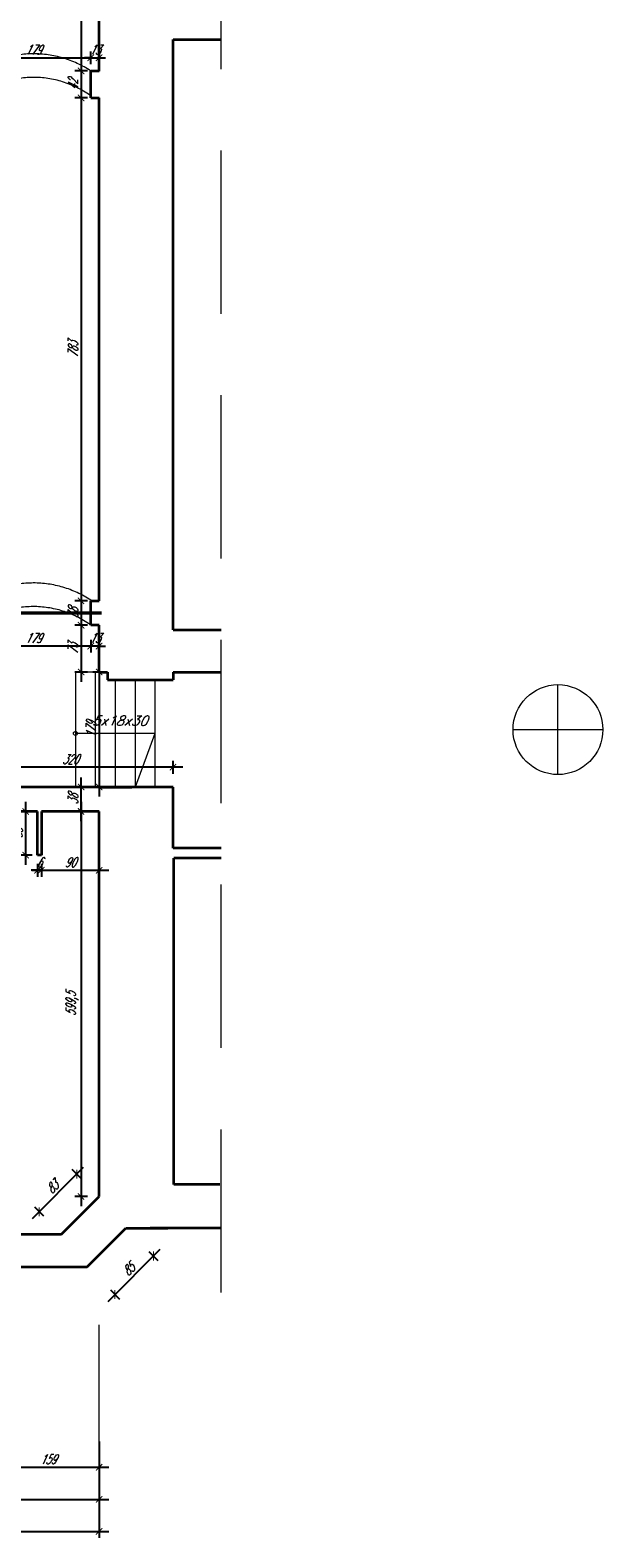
# Model space of a CAD drawing. Header units: millimetres. Extents: x 402 to 79005, y -7782 to 89952.
# Tile 129 of 256: x 27564 to 28456, y 20729 to 23076. Entities that reach past the tile are written whole.
import ezdxf

# ---------------------------------------------------------------- set-up
doc = ezdxf.new("R2010")
doc.units = ezdxf.units.MM
doc.header["$LTSCALE"] = 10
doc.linetypes.add('ACAD_ISO12W100', pattern=[21, 12, -3, 0, -3, 0, -3])
doc.linetypes.add('DASHED', pattern=[19.05, 12.7, -6.35])
doc.layers.get('0').update_dxf_attribs({"lineweight": 0})
doc.layers.get('Defpoints').update_dxf_attribs({"color": 253})
for name, color, linetype, lineweight in [('01 parter - ściany', 253, 'Continuous', 35), ('03-02_schody', 253, 'Continuous', 5), ('04-2_nad', 253, 'DASHED', 5), ('05-01_wymiary', 253, 'Continuous', 5), ('05-03_opis', 253, 'Continuous', 5)]:
    doc.layers.add(name, color=color, linetype=linetype, lineweight=lineweight)
doc.styles.add('ariel_wym', font='simplex.shx', dxfattribs={"width": 0.65, "oblique": 25})
doc.dimstyles.new('ariel 50', dxfattribs={"dimtxt": 15, "dimasz": 10, "dimexe": 10, "dimexo": 0, "dimgap": 5, "dimtad": 1, "dimdec": 1, "dimrnd": 0.5, "dimtxsty": 'ariel_wym', "dimblk": 'ARCHTICK', "dimcen": 2.5, "dimdle": 15, "dimazin": 0, "dimtfac": 1, "dimtdec": 1, "dimtix": 1, "dimtmove": 0, "dimatfit": 3, "dimldrblk": 'DOT', "dimfxl": 0, "dimarcsym": 0})
doc.dimstyles.new('ariel 50 wnętrze', dxfattribs={"dimtxt": 15, "dimasz": 10, "dimexe": 10, "dimexo": 0, "dimgap": 5, "dimtad": 1, "dimdec": 1, "dimrnd": 0.5, "dimtxsty": 'ariel_wym', "dimblk": 'ARCHTICK', "dimcen": 2.5, "dimdle": 15, "dimazin": 0, "dimtfac": 1, "dimtdec": 1, "dimtix": 1, "dimtmove": 0, "dimatfit": 3, "dimldrblk": 'DOT', "dimfxl": 0, "dimarcsym": 0})

# ---------------------------------------------------------------- blocks, each defined once
blk = doc.blocks.new('_ArchTick')
at = {"color": 0, "linetype": 'ByBlock', "const_width": 0.15}
blk.add_lwpolyline([(-0.5, -0.5), (0.5, 0.5)], dxfattribs=at)
blk = doc.blocks.new('*D2058')
at = {"layer": '05-01_wymiary', "color": 0, "lineweight": -2}
for p, q in [((27512, 20878.6), (27512, 20828.6)), ((27671, 20878.6), (27671, 20828.6)), ((27497, 20838.6), (27686, 20838.6))]:
    blk.add_line(p, q, dxfattribs=at)
at = {"layer": 'Defpoints', "color": 0}
for p in [(27671, 21260.2), (27512, 21201.7), (27671, 20838.6)]:
    blk.add_point(p, dxfattribs=at)
at = {"layer": '05-01_wymiary', "color": 0, "lineweight": -2, "xscale": 10, "yscale": 10, "zscale": 10, "rotation": 180}
blk.add_blockref('_ArchTick', (27512, 20838.6), dxfattribs=at)
at = {"layer": '05-01_wymiary', "color": 0, "lineweight": -2, "xscale": 10, "yscale": 10, "zscale": 10}
blk.add_blockref('_ArchTick', (27671, 20838.6), dxfattribs=at)
at = {"layer": '05-01_wymiary', "color": 0, "insert": (27591.5, 20851.1), "char_height": 15, "attachment_point": 5, "style": 'ariel_wym'}
blk.add_mtext('159', dxfattribs=at)
blk = doc.blocks.new('_Dot')
at = {"color": 0, "linetype": 'ByBlock', "lineweight": -2}
blk.add_line((-0.5, 0), (-1, 0), dxfattribs=at)
at = {"color": 0, "linetype": 'ByBlock', "const_width": 0.5}
blk.add_lwpolyline([(-0.25, 0, 1), (0.25, 0, 1)], format="xyb", close=True, dxfattribs=at)
blk = doc.blocks.new('*D2076')
at = {"layer": '05-01_wymiary', "color": 0, "lineweight": -2}
for p, q in [((27182, 20828.6), (27182, 20778.6)), ((27671, 20828.6), (27671, 20778.6)), ((27167, 20788.6), (27686, 20788.6))]:
    blk.add_line(p, q, dxfattribs=at)
at = {"layer": 'Defpoints', "color": 0}
for p in [(27671, 21260.2), (27182, 21201.7), (27671, 20788.6)]:
    blk.add_point(p, dxfattribs=at)
at = {"layer": '05-01_wymiary', "color": 0, "lineweight": -2, "xscale": 10, "yscale": 10, "zscale": 10, "rotation": 180}
blk.add_blockref('_ArchTick', (27182, 20788.6), dxfattribs=at)
at = {"layer": '05-01_wymiary', "color": 0, "lineweight": -2, "xscale": 10, "yscale": 10, "zscale": 10}
blk.add_blockref('_ArchTick', (27671, 20788.6), dxfattribs=at)
at = {"layer": '05-01_wymiary', "color": 0, "insert": (27426.5, 20801.1), "char_height": 15, "attachment_point": 5, "style": 'ariel_wym'}
blk.add_mtext('489', dxfattribs=at)
blk = doc.blocks.new('*D2077')
at = {"layer": '05-01_wymiary', "color": 0, "lineweight": -2}
for p, q in [((22097.5, 20778.6), (22097.5, 20728.6)), ((27671, 20778.6), (27671, 20728.6)), ((22082.5, 20738.6), (27686, 20738.6))]:
    blk.add_line(p, q, dxfattribs=at)
at = {"layer": 'Defpoints', "color": 0}
for p in [(22097.5, 21282.8), (27671, 21282.8), (27671, 20738.6)]:
    blk.add_point(p, dxfattribs=at)
at = {"layer": '05-01_wymiary', "color": 0, "lineweight": -2, "xscale": 10, "yscale": 10, "zscale": 10, "rotation": 180}
blk.add_blockref('_ArchTick', (22097.5, 20738.6), dxfattribs=at)
at = {"layer": '05-01_wymiary', "color": 0, "lineweight": -2, "xscale": 10, "yscale": 10, "zscale": 10}
blk.add_blockref('_ArchTick', (27671, 20738.6), dxfattribs=at)
at = {"layer": '05-01_wymiary', "color": 0, "insert": (24884.2, 20752.6), "char_height": 15, "attachment_point": 5, "style": 'ariel_wym'}
blk.add_mtext('5573,5', dxfattribs=at)
blk = doc.blocks.new('*D2421')
at = {"layer": '05-01_wymiary', "color": 0, "lineweight": -2}
for p, q in [((27642.9, 23994.6), (27642.9, 22997.6)), ((27652.9, 23979.6), (27632.9, 23979.6)), ((27652.9, 23012.6), (27632.9, 23012.6))]:
    blk.add_line(p, q, dxfattribs=at)
at = {"layer": 'Defpoints', "color": 0}
for p in [(27657.1, 23979.6), (27642.9, 23012.6), (27658, 23012.6)]:
    blk.add_point(p, dxfattribs=at)
at = {"layer": '05-01_wymiary', "color": 0, "lineweight": -2, "xscale": 10, "yscale": 10, "zscale": 10}
for p, rotation in [((27642.9, 23979.6), 90), ((27642.9, 23012.6), 270)]:
    blk.add_blockref('_ArchTick', p, dxfattribs=dict(at, rotation=rotation))
at = {"layer": '05-01_wymiary', "color": 0, "insert": (27630.4, 23496.1), "char_height": 15, "attachment_point": 5, "rotation": 90, "style": 'ariel_wym'}
blk.add_mtext('967', dxfattribs=at)
blk = doc.blocks.new('*D2422')
at = {"layer": '05-01_wymiary', "color": 0, "lineweight": -2}
for p, q in [((27652.9, 23012.6), (27632.9, 23012.6)), ((27642.9, 23027.6), (27642.9, 22955.6)), ((27652.9, 22970.6), (27632.9, 22970.6))]:
    blk.add_line(p, q, dxfattribs=at)
at = {"layer": 'Defpoints', "color": 0}
for p in [(27658, 23012.6), (27642.9, 22970.6), (27658, 22970.6)]:
    blk.add_point(p, dxfattribs=at)
at = {"layer": '05-01_wymiary', "color": 0, "lineweight": -2, "xscale": 10, "yscale": 10, "zscale": 10}
for p, rotation in [((27642.9, 23012.6), 90), ((27642.9, 22970.6), 270)]:
    blk.add_blockref('_ArchTick', p, dxfattribs=dict(at, rotation=rotation))
at = {"layer": '05-01_wymiary', "color": 0, "insert": (27630.4, 22991.6), "char_height": 15, "attachment_point": 5, "rotation": 90, "style": 'ariel_wym'}
blk.add_mtext('42', dxfattribs=at)
blk = doc.blocks.new('*D2423')
at = {"layer": '05-01_wymiary', "color": 0, "lineweight": -2}
for p, q in [((27642.9, 22985.6), (27642.9, 22172.7)), ((27652.9, 22970.6), (27632.9, 22970.6)), ((27652.9, 22187.7), (27632.9, 22187.7))]:
    blk.add_line(p, q, dxfattribs=at)
at = {"layer": 'Defpoints', "color": 0}
for p in [(27658, 22970.6), (27642.9, 22187.7), (27658, 22187.7)]:
    blk.add_point(p, dxfattribs=at)
at = {"layer": '05-01_wymiary', "color": 0, "lineweight": -2, "xscale": 10, "yscale": 10, "zscale": 10}
for p, rotation in [((27642.9, 22970.6), 90), ((27642.9, 22187.7), 270)]:
    blk.add_blockref('_ArchTick', p, dxfattribs=dict(at, rotation=rotation))
at = {"layer": '05-01_wymiary', "color": 0, "insert": (27630.4, 22579.1), "char_height": 15, "attachment_point": 5, "rotation": 90, "style": 'ariel_wym'}
blk.add_mtext('783', dxfattribs=at)
blk = doc.blocks.new('*D2424')
at = {"layer": '05-01_wymiary', "color": 0, "lineweight": -2}
for p, q in [((27652.9, 22187.7), (27632.9, 22187.7)), ((27642.9, 22202.7), (27642.9, 22134.7)), ((27652.9, 22149.7), (27632.9, 22149.7))]:
    blk.add_line(p, q, dxfattribs=at)
at = {"layer": 'Defpoints', "color": 0}
for p in [(27658, 22187.7), (27642.9, 22149.7), (27658, 22149.7)]:
    blk.add_point(p, dxfattribs=at)
at = {"layer": '05-01_wymiary', "color": 0, "lineweight": -2, "xscale": 10, "yscale": 10, "zscale": 10}
for p, rotation in [((27642.9, 22187.7), 90), ((27642.9, 22149.7), 270)]:
    blk.add_blockref('_ArchTick', p, dxfattribs=dict(at, rotation=rotation))
at = {"layer": '05-01_wymiary', "color": 0, "insert": (27630.4, 22168.7), "char_height": 15, "attachment_point": 5, "rotation": 90, "style": 'ariel_wym'}
blk.add_mtext('38', dxfattribs=at)
blk = doc.blocks.new('*D2425')
at = {"layer": '05-01_wymiary', "color": 0, "lineweight": -2}
for p, q in [((27642.9, 22164.7), (27642.9, 22061.7)), ((27652.9, 22149.7), (27632.9, 22149.7)), ((27652.9, 22076.7), (27632.9, 22076.7))]:
    blk.add_line(p, q, dxfattribs=at)
at = {"layer": 'Defpoints', "color": 0}
for p in [(27658, 22149.7), (27642.9, 22076.7), (27671, 22076.7)]:
    blk.add_point(p, dxfattribs=at)
at = {"layer": '05-01_wymiary', "color": 0, "lineweight": -2, "xscale": 10, "yscale": 10, "zscale": 10}
for p, rotation in [((27642.9, 22149.7), 90), ((27642.9, 22076.7), 270)]:
    blk.add_blockref('_ArchTick', p, dxfattribs=dict(at, rotation=rotation))
at = {"layer": '05-01_wymiary', "color": 0, "insert": (27630.4, 22113.2), "char_height": 15, "attachment_point": 5, "rotation": 90, "style": 'ariel_wym'}
blk.add_mtext('73', dxfattribs=at)
blk = doc.blocks.new('*D2426')
at = {"layer": '05-01_wymiary', "color": 0, "lineweight": -2}
for p, q in [((27671, 22091.7), (27671, 21882.7)), ((27671, 22076.7), (27661, 22076.7)), ((27671, 21897.7), (27661, 21897.7))]:
    blk.add_line(p, q, dxfattribs=at)
at = {"layer": 'Defpoints', "color": 0}
for p in [(27671, 22076.7), (27671, 21897.7), (27671, 21897.7)]:
    blk.add_point(p, dxfattribs=at)
at = {"layer": '05-01_wymiary', "color": 0, "lineweight": -2, "xscale": 10, "yscale": 10, "zscale": 10}
for p, rotation in [((27671, 22076.7), 90), ((27671, 21897.7), 270)]:
    blk.add_blockref('_ArchTick', p, dxfattribs=dict(at, rotation=rotation))
at = {"layer": '05-01_wymiary', "color": 0, "insert": (27658.5, 21987.2), "char_height": 15, "attachment_point": 5, "rotation": 90, "style": 'ariel_wym'}
blk.add_mtext('179', dxfattribs=at)
blk = doc.blocks.new('*D2427')
at = {"layer": '05-01_wymiary', "color": 0, "lineweight": -2}
for p, q in [((27801.2, 21928.5), (27451, 21928.5)), ((27466, 21918.5), (27466, 21938.5)), ((27786.2, 21918.5), (27786.2, 21938.5))]:
    blk.add_line(p, q, dxfattribs=at)
at = {"layer": 'Defpoints', "color": 0}
for p in [(27466, 21928.5), (27466, 21897.7), (27786.2, 21897.7)]:
    blk.add_point(p, dxfattribs=at)
at = {"layer": '05-01_wymiary', "color": 0, "lineweight": -2, "xscale": 10, "yscale": 10, "zscale": 10, "rotation": 180}
blk.add_blockref('_ArchTick', (27466, 21928.5), dxfattribs=at)
at = {"layer": '05-01_wymiary', "color": 0, "lineweight": -2, "xscale": 10, "yscale": 10, "zscale": 10}
blk.add_blockref('_ArchTick', (27786.2, 21928.5), dxfattribs=at)
at = {"layer": '05-01_wymiary', "color": 0, "insert": (27626.1, 21941), "char_height": 15, "attachment_point": 5, "style": 'ariel_wym'}
blk.add_mtext('320', dxfattribs=at)
blk = doc.blocks.new('*D2430')
at = {"layer": '05-01_wymiary', "color": 0, "lineweight": -2}
for p, q in [((27658, 22117.1), (27648, 22117.1)), ((27658, 22127.1), (27658, 22107.1)), ((27671, 22117.1), (27658, 22117.1)), ((27671, 22127.1), (27671, 22107.1)), ((27671, 22117.1), (27681, 22117.1))]:
    blk.add_line(p, q, dxfattribs=at)
at = {"layer": 'Defpoints', "color": 0}
for p in [(27658, 22149.2), (27671, 22149.2), (27658, 22117.1)]:
    blk.add_point(p, dxfattribs=at)
at = {"layer": '05-01_wymiary', "color": 0, "lineweight": -2, "xscale": 10, "yscale": 10, "zscale": 10}
blk.add_blockref('_ArchTick', (27658, 22117.1), dxfattribs=at)
at = {"layer": '05-01_wymiary', "color": 0, "lineweight": -2, "xscale": 10, "yscale": 10, "zscale": 10, "rotation": 180}
blk.add_blockref('_ArchTick', (27671, 22117.1), dxfattribs=at)
at = {"layer": '05-01_wymiary', "color": 0, "insert": (27664.5, 22129.6), "char_height": 15, "attachment_point": 5, "style": 'ariel_wym'}
blk.add_mtext('13', dxfattribs=at)
blk = doc.blocks.new('*D2431')
at = {"layer": '05-01_wymiary', "color": 0, "lineweight": -2}
for p, q in [((27673, 22117.1), (27464, 22117.1)), ((27479, 22127.1), (27479, 22107.1)), ((27658, 22127.1), (27658, 22107.1))]:
    blk.add_line(p, q, dxfattribs=at)
at = {"layer": 'Defpoints', "color": 0}
for p in [(27479, 22149.2), (27658, 22149.2), (27479, 22117.1)]:
    blk.add_point(p, dxfattribs=at)
at = {"layer": '05-01_wymiary', "color": 0, "lineweight": -2, "xscale": 10, "yscale": 10, "zscale": 10, "rotation": 180}
blk.add_blockref('_ArchTick', (27479, 22117.1), dxfattribs=at)
at = {"layer": '05-01_wymiary', "color": 0, "lineweight": -2, "xscale": 10, "yscale": 10, "zscale": 10}
blk.add_blockref('_ArchTick', (27658, 22117.1), dxfattribs=at)
at = {"layer": '05-01_wymiary', "color": 0, "insert": (27568.5, 22129.6), "char_height": 15, "attachment_point": 5, "style": 'ariel_wym'}
blk.add_mtext('179', dxfattribs=at)
blk = doc.blocks.new('*D2486')
at = {"layer": '05-01_wymiary', "color": 0, "lineweight": -2}
for p, q in [((27652.9, 21859.7), (27632.9, 21859.7)), ((27642.9, 21874.7), (27642.9, 21245.2)), ((27652.9, 21260.2), (27632.9, 21260.2))]:
    blk.add_line(p, q, dxfattribs=at)
at = {"layer": 'Defpoints', "color": 0}
for p in [(27671, 21859.7), (27642.9, 21260.2), (27671, 21260.2)]:
    blk.add_point(p, dxfattribs=at)
at = {"layer": '05-01_wymiary', "color": 0, "lineweight": -2, "xscale": 10, "yscale": 10, "zscale": 10}
for p, rotation in [((27642.9, 21859.7), 90), ((27642.9, 21260.2), 270)]:
    blk.add_blockref('_ArchTick', p, dxfattribs=dict(at, rotation=rotation))
at = {"layer": '05-01_wymiary', "color": 0, "insert": (27629, 21560), "char_height": 15, "attachment_point": 5, "rotation": 90, "style": 'ariel_wym'}
blk.add_mtext('599,5', dxfattribs=at)
blk = doc.blocks.new('*D2487')
at = {"layer": '05-01_wymiary', "color": 0, "lineweight": -2}
for p, q in [((27567.1, 21225.8), (27646.9, 21305.6)), ((27643.3, 21287.9), (27629.2, 21302.1)), ((27584.8, 21229.4), (27570.6, 21243.5))]:
    blk.add_line(p, q, dxfattribs=at)
at = {"layer": 'Defpoints', "color": 0}
for p in [(27636.2, 21295), (27671, 21260.2), (27612.5, 21201.7)]:
    blk.add_point(p, dxfattribs=at)
at = {"layer": '05-01_wymiary', "color": 0, "lineweight": -2, "xscale": 10, "yscale": 10, "zscale": 10}
for p, rotation in [((27636.2, 21295), 44.99999999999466), ((27577.7, 21236.4), 224.9999999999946)]:
    blk.add_blockref('_ArchTick', p, dxfattribs=dict(at, rotation=rotation))
at = {"layer": '05-01_wymiary', "color": 0, "insert": (27598.1, 21274.5), "char_height": 15, "attachment_point": 5, "rotation": 45, "style": 'ariel_wym'}
blk.add_mtext('83', dxfattribs=at)
blk = doc.blocks.new('*D2489')
at = {"layer": '05-01_wymiary', "color": 0, "lineweight": -2}
for p, q in [((27642.9, 21844.7), (27642.9, 21912.7)), ((27642.9, 21897.7), (27632.9, 21897.7)), ((27652.9, 21859.7), (27632.9, 21859.7))]:
    blk.add_line(p, q, dxfattribs=at)
at = {"layer": 'Defpoints', "color": 0}
for p in [(27642.9, 21897.7), (27642.9, 21897.7), (27671, 21859.7)]:
    blk.add_point(p, dxfattribs=at)
at = {"layer": '05-01_wymiary', "color": 0, "lineweight": -2, "xscale": 10, "yscale": 10, "zscale": 10}
for p, rotation in [((27642.9, 21897.7), 90), ((27642.9, 21859.7), 270)]:
    blk.add_blockref('_ArchTick', p, dxfattribs=dict(at, rotation=rotation))
at = {"layer": '05-01_wymiary', "color": 0, "insert": (27630.4, 21878.7), "char_height": 15, "attachment_point": 5, "rotation": 90, "style": 'ariel_wym'}
blk.add_mtext('38', dxfattribs=at)
blk = doc.blocks.new('*D2495')
at = {"layer": '05-01_wymiary', "color": 0, "lineweight": -2}
for p, q in [((27685.1, 21096.9), (27766.3, 21178.1)), ((27748.6, 21174.6), (27762.7, 21160.5)), ((27688.6, 21114.6), (27702.7, 21100.5))]:
    blk.add_line(p, q, dxfattribs=at)
at = {"layer": 'Defpoints', "color": 0}
for p in [(27712.5, 21210.7), (27755.7, 21167.5), (27652.5, 21150.7)]:
    blk.add_point(p, dxfattribs=at)
at = {"layer": '05-01_wymiary', "color": 0, "lineweight": -2, "xscale": 10, "yscale": 10, "zscale": 10}
for p, rotation in [((27755.7, 21167.5), 45), ((27695.7, 21107.5), 225)]:
    blk.add_blockref('_ArchTick', p, dxfattribs=dict(at, rotation=rotation))
at = {"layer": '05-01_wymiary', "color": 0, "insert": (27716.8, 21146.4), "char_height": 15, "attachment_point": 5, "rotation": 45, "style": 'ariel_wym'}
blk.add_mtext('85', dxfattribs=at)
blk = doc.blocks.new('*D1850')
at = {"layer": '05-01_wymiary', "color": 0, "lineweight": -2}
for p, q in [((27464, 23033.2), (27673, 23033.2)), ((27479, 23023.2), (27479, 23043.2)), ((27658, 23023.2), (27658, 23043.2))]:
    blk.add_line(p, q, dxfattribs=at)
at = {"layer": 'Defpoints', "color": 0}
for p in [(27658, 23033.2), (27479, 23015.7), (27658, 23012.6)]:
    blk.add_point(p, dxfattribs=at)
at = {"layer": '05-01_wymiary', "color": 0, "lineweight": -2, "xscale": 10, "yscale": 10, "zscale": 10, "rotation": 180}
blk.add_blockref('_ArchTick', (27479, 23033.2), dxfattribs=at)
at = {"layer": '05-01_wymiary', "color": 0, "lineweight": -2, "xscale": 10, "yscale": 10, "zscale": 10}
blk.add_blockref('_ArchTick', (27658, 23033.2), dxfattribs=at)
at = {"layer": '05-01_wymiary', "color": 0, "insert": (27568.5, 23045.7), "char_height": 15, "attachment_point": 5, "style": 'ariel_wym'}
blk.add_mtext('179', dxfattribs=at)
blk = doc.blocks.new('*D1851')
at = {"layer": '05-01_wymiary', "color": 0, "lineweight": -2}
for p, q in [((27658, 23033.2), (27648, 23033.2)), ((27658, 23023.2), (27658, 23043.2)), ((27658, 23033.2), (27671, 23033.2)), ((27671, 23023.2), (27671, 23043.2)), ((27671, 23033.2), (27681, 23033.2))]:
    blk.add_line(p, q, dxfattribs=at)
at = {"layer": 'Defpoints', "color": 0}
for p in [(27671, 23033.2), (27658, 23012.6), (27671, 23012.6)]:
    blk.add_point(p, dxfattribs=at)
at = {"layer": '05-01_wymiary', "color": 0, "lineweight": -2, "xscale": 10, "yscale": 10, "zscale": 10}
blk.add_blockref('_ArchTick', (27658, 23033.2), dxfattribs=at)
at = {"layer": '05-01_wymiary', "color": 0, "lineweight": -2, "xscale": 10, "yscale": 10, "zscale": 10, "rotation": 180}
blk.add_blockref('_ArchTick', (27671, 23033.2), dxfattribs=at)
at = {"layer": '05-01_wymiary', "color": 0, "insert": (27664.5, 23045.7), "char_height": 15, "attachment_point": 5, "style": 'ariel_wym'}
blk.add_mtext('13', dxfattribs=at)
blk = doc.blocks.new('*D1863')
at = {"layer": '05-01_wymiary', "color": 0, "lineweight": -2}
for p, q in [((27566.6, 21859.7), (27546.6, 21859.7)), ((27556.6, 21776.7), (27556.6, 21874.7)), ((27566.6, 21791.7), (27546.6, 21791.7))]:
    blk.add_line(p, q, dxfattribs=at)
at = {"layer": 'Defpoints', "color": 0}
for p in [(27556.6, 21859.7), (27575, 21859.7), (27575, 21791.7)]:
    blk.add_point(p, dxfattribs=at)
at = {"layer": '05-01_wymiary', "color": 0, "lineweight": -2, "xscale": 10, "yscale": 10, "zscale": 10}
for p, rotation in [((27556.6, 21859.7), 90), ((27556.6, 21791.7), 270)]:
    blk.add_blockref('_ArchTick', p, dxfattribs=dict(at, rotation=rotation))
at = {"layer": '05-01_wymiary', "color": 0, "insert": (27544.1, 21825.7), "char_height": 15, "attachment_point": 5, "rotation": 90, "style": 'ariel_wym'}
blk.add_mtext('68', dxfattribs=at)
blk = doc.blocks.new('*D1864')
at = {"layer": '05-01_wymiary', "color": 0, "lineweight": -2}
for p, q in [((27566, 21768.1), (27686, 21768.1)), ((27581, 21778.1), (27581, 21758.1)), ((27671, 21778.1), (27671, 21758.1))]:
    blk.add_line(p, q, dxfattribs=at)
at = {"layer": 'Defpoints', "color": 0}
for p in [(27581, 21859.7), (27671, 21859.7), (27671, 21768.1)]:
    blk.add_point(p, dxfattribs=at)
at = {"layer": '05-01_wymiary', "color": 0, "lineweight": -2, "xscale": 10, "yscale": 10, "zscale": 10, "rotation": 180}
blk.add_blockref('_ArchTick', (27581, 21768.1), dxfattribs=at)
at = {"layer": '05-01_wymiary', "color": 0, "lineweight": -2, "xscale": 10, "yscale": 10, "zscale": 10}
blk.add_blockref('_ArchTick', (27671, 21768.1), dxfattribs=at)
at = {"layer": '05-01_wymiary', "color": 0, "insert": (27626, 21780.6), "char_height": 15, "attachment_point": 5, "style": 'ariel_wym'}
blk.add_mtext('90', dxfattribs=at)
blk = doc.blocks.new('*D1865')
at = {"layer": '05-01_wymiary', "color": 0, "lineweight": -2}
for p, q in [((27575, 21768.1), (27565, 21768.1)), ((27575, 21778.1), (27575, 21758.1)), ((27581, 21768.1), (27575, 21768.1)), ((27581, 21778.1), (27581, 21758.1)), ((27581, 21768.1), (27591, 21768.1))]:
    blk.add_line(p, q, dxfattribs=at)
at = {"layer": 'Defpoints', "color": 0}
for p in [(27581, 21859.7), (27575, 21791.7), (27575, 21768.1)]:
    blk.add_point(p, dxfattribs=at)
at = {"layer": '05-01_wymiary', "color": 0, "lineweight": -2, "xscale": 10, "yscale": 10, "zscale": 10}
blk.add_blockref('_ArchTick', (27575, 21768.1), dxfattribs=at)
at = {"layer": '05-01_wymiary', "color": 0, "lineweight": -2, "xscale": 10, "yscale": 10, "zscale": 10, "rotation": 180}
blk.add_blockref('_ArchTick', (27581, 21768.1), dxfattribs=at)
at = {"layer": '05-01_wymiary', "color": 0, "insert": (27578, 21780.6), "char_height": 15, "attachment_point": 5, "style": 'ariel_wym'}
blk.add_mtext('6', dxfattribs=at)
blk = doc.blocks.new('21pl')
at = {"lineweight": 9}
for points in [[(28385.9, 44471.3), (28385.9, 44611.3)], [(28316, 44541.3), (28455.9, 44541.3)]]:
    blk.add_lwpolyline(points, dxfattribs=at)
blk.add_circle((28385.9, 44541.3), 70, dxfattribs=at)

msp = doc.modelspace()

# ---------------------------------------------------------------- linework, layer by layer
at = {"layer": '01 parter - ściany'}
for p, q in [((27671, 23012.57), (27671, 23978.69)), ((27786.17, 23061.69), (27860.9, 23061.69)), ((27786.17, 22142.69), (27786.17, 23061.69)), ((27658, 22970.57), (27658, 23012.57)), ((27671, 23012.57), (27658, 23012.57)), ((27658, 22970.57), (27671, 22970.57)), ((27671, 22187.69), (27671, 22970.57)), ((27658, 22149.69), (27658, 22187.69)), ((27658, 22187.69), (27671, 22187.69)), ((27671, 22149.69), (27658, 22149.69)), ((27671, 22076.69), (27671, 22149.69)), ((27786.17, 22142.69), (27860.9, 22142.69)), ((27671, 22076.69), (27684, 22076.69)), ((27684, 22076.69), (27684, 22064.69)), ((27786.17, 22076.69), (27860.9, 22076.69)), ((27786.17, 22076.69), (27786.17, 22064.69)), ((27684, 22064.69), (27786.17, 22064.69)), ((27671, 21897.69), (27466, 21897.69)), ((27786.17, 21897.69), (27615.23, 21897.69)), ((27671, 21897.69), (27722, 21897.69)), ((27786.17, 21802.69), (27786.17, 21897.69)), ((27575, 21859.69), (27383, 21859.69)), ((27575, 21791.69), (27575, 21859.69)), ((27671, 21859.69), (27581, 21859.69)), ((27581, 21859.69), (27581, 21791.69)), ((27671, 21260.23), (27671, 21859.69)), ((27581, 21791.69), (27575, 21791.69)), ((27860.9, 21802.69), (27786.17, 21802.69)), ((27860.9, 21786.69), (27787.17, 21786.69)), ((27787.17, 21278.69), (27787.17, 21786.69)), ((27859.17, 21278.69), (27787.17, 21278.69)), ((27612.45, 21201.69), (27671, 21260.23)), ((27512, 21201.69), (27612.45, 21201.69)), ((27652.5, 21150.69), (27712.5, 21210.69)), ((27712.5, 21210.69), (27778.03, 21210.69)), ((27860.9, 21210.69), (27750.78, 21210.69)), ((27502, 21150.69), (27652.5, 21150.69))]:
    msp.add_line(p, q, dxfattribs=at)
at = {"layer": '03-02_schody'}
for p, q in [((27684, 22076.69), (27634, 22076.69)), ((27634, 22076.69), (27634, 21897.69)), ((27665, 22076.69), (27665, 21897.69)), ((27684, 22064.69), (27684, 22076.69)), ((27684, 22064.69), (27758, 22064.69)), ((27696, 22064.69), (27696, 21897.69)), ((27727, 22064.69), (27727, 21897.69)), ((27758, 22064.69), (27758, 21897.69)), ((27758, 21981.19), (27634, 21981.19)), ((27758, 21981.19), (27727, 21897.69))]:
    msp.add_line(p, q, dxfattribs=at)
msp.add_circle((27634, 21981.19), 3, dxfattribs=at)
at = {"layer": '04-2_nad', "ltscale": 2}
for centre, radius, start, end in [((27569.16, 22878.89), 160.51, 56.39312, 124.17283), ((27568.68, 22849.18), 153.44, 54.80382, 125.76492), ((27569.16, 22054.89), 160.51, 56.39312, 124.17283), ((27568.68, 22025.18), 153.44, 54.80382, 125.76492)]:
    msp.add_arc(centre, radius, start, end, dxfattribs=at)
at = {"layer": '05-01_wymiary'}
msp.add_line((27671, 20728.64), (27671, 21060.23), dxfattribs=at)
at = {"layer": '05-03_opis', "linetype": 'DASHED', "ltscale": 2}
msp.add_line((27860.9, 21110.69), (27860.9, 25085.69), dxfattribs=at)
at = {"layer": '05-03_opis', "linetype": 'ACAD_ISO12W100', "ltscale": 5, "const_width": 5}
msp.add_lwpolyline([(27454.51, 22168.69), (27675.08, 22168.69)], dxfattribs=at)

# ---------------------------------------------------------------- block references
at = {"lineweight": 9}
msp.add_blockref('21pl', (0, -22554.21), dxfattribs=at)

# ---------------------------------------------------------------- texts
at = {"layer": '05-03_opis', "lineweight": 0, "insert": (27702.84, 22000.94), "char_height": 15, "width": 55, "attachment_point": 5, "style": 'ariel_wym'}
msp.add_mtext('{\\W1;5x18x30}', dxfattribs=at)

# ---------------------------------------------------------------- dimensions: what is measured, and where the dimension line sits
at = {"layer": '05-01_wymiary'}
for base, p1, p2, picture, middle in [((27642.93, 23012.57), (27657.12, 23979.57), (27658, 23012.57), '*D2421', (27630.43, 23496.07)), ((27642.93, 22970.57), (27658, 23012.57), (27658, 22970.57), '*D2422', (27630.43, 22991.57)), ((27642.93, 22187.69), (27658, 22970.57), (27658, 22187.69), '*D2423', (27630.43, 22579.13)), ((27642.93, 22149.69), (27658, 22187.69), (27658, 22149.69), '*D2424', (27630.43, 22168.69)), ((27642.93, 22076.69), (27658, 22149.69), (27671, 22076.69), '*D2425', (27630.43, 22113.19)), ((27671, 21897.69), (27671, 22076.69), (27671, 21897.69), '*D2426', (27658.5, 21987.19)), ((27642.93, 21897.69), (27671, 21859.69), (27642.93, 21897.69), '*D2489', (27630.43, 21878.69))]:
    dim = msp.add_linear_dim(base=base, p1=p1, p2=p2, angle=90, dimstyle='ariel 50 wnętrze', override={"dimtmove": 1}, dxfattribs=at)
    dim.commit()
    dim.dimension.update_dxf_attribs({"geometry": picture, "text_midpoint": middle})
for base, p1, p2, dimstyle, picture, middle in [((27658, 23033.24), (27479, 23015.69), (27658, 23012.57), 'ariel 50 wnętrze', '*D1850', (27568.5, 23045.74)), ((27671, 23033.24), (27658, 23012.57), (27671, 23012.57), 'ariel 50 wnętrze', '*D1851', (27664.5, 23045.74)), ((27479, 22117.06), (27658, 22149.22), (27479, 22149.22), 'ariel 50 wnętrze', '*D2431', (27568.5, 22129.56)), ((27575, 21768.07), (27581, 21859.69), (27575, 21791.69), 'ariel 50 wnętrze', '*D1865', (27578, 21780.57)), ((27671, 20788.64), (27182, 21201.69), (27671, 21260.23), 'ariel 50', '*D2076', (27426.5, 20801.14)), ((27671, 20838.64), (27512, 21201.69), (27671, 21260.23), 'ariel 50', '*D2058', (27591.5, 20851.14))]:
    dim = msp.add_linear_dim(base=base, p1=p1, p2=p2, dimstyle=dimstyle, override={"dimtmove": 1}, dxfattribs=at)
    dim.commit()
    dim.dimension.update_dxf_attribs({"geometry": picture, "text_midpoint": middle})
for base, p1, p2, dimstyle, picture, middle in [((27658, 22117.06), (27671, 22149.22), (27658, 22149.22), 'ariel 50 wnętrze', '*D2430', (27664.5, 22129.56)), ((27466, 21928.51), (27786.17, 21897.69), (27466, 21897.69), 'ariel 50 wnętrze', '*D2427', (27626.09, 21941.01)), ((27671, 21768.07), (27581, 21859.69), (27671, 21859.69), 'ariel 50 wnętrze', '*D1864', (27626, 21780.57)), ((27671, 20738.64), (22097.49, 21282.76), (27671, 21282.76), 'ariel 50', '*D2077', (24884.24, 20752.57))]:
    dim = msp.add_linear_dim(base=base, p1=p1, p2=p2, dimstyle=dimstyle, dxfattribs=at)
    dim.commit()
    dim.dimension.update_dxf_attribs({"geometry": picture, "text_midpoint": middle})
for base, p1, p2, picture, middle in [((27556.6, 21859.69), (27575, 21791.69), (27575, 21859.69), '*D1863', (27544.1, 21825.69)), ((27642.93, 21260.23), (27671, 21859.69), (27671, 21260.23), '*D2486', (27629, 21559.96))]:
    dim = msp.add_linear_dim(base=base, p1=p1, p2=p2, angle=90, dimstyle='ariel 50 wnętrze', dxfattribs=at)
    dim.commit()
    dim.dimension.update_dxf_attribs({"geometry": picture, "text_midpoint": middle})
for p1, p2, distance, picture, middle in [((27612.45, 21201.69), (27671, 21260.23), 49.14, '*D2487', (27598.14, 21274.55)), ((27652.5, 21150.69), (27712.5, 21210.69), -61.04, '*D2495', (27716.83, 21146.37))]:
    dim = msp.add_aligned_dim(p1=p1, p2=p2, distance=distance, dimstyle='ariel 50 wnętrze', dxfattribs=at)
    dim.commit()
    dim.dimension.update_dxf_attribs({"geometry": picture, "text_midpoint": middle})

doc.saveas('drawing.dxf')
